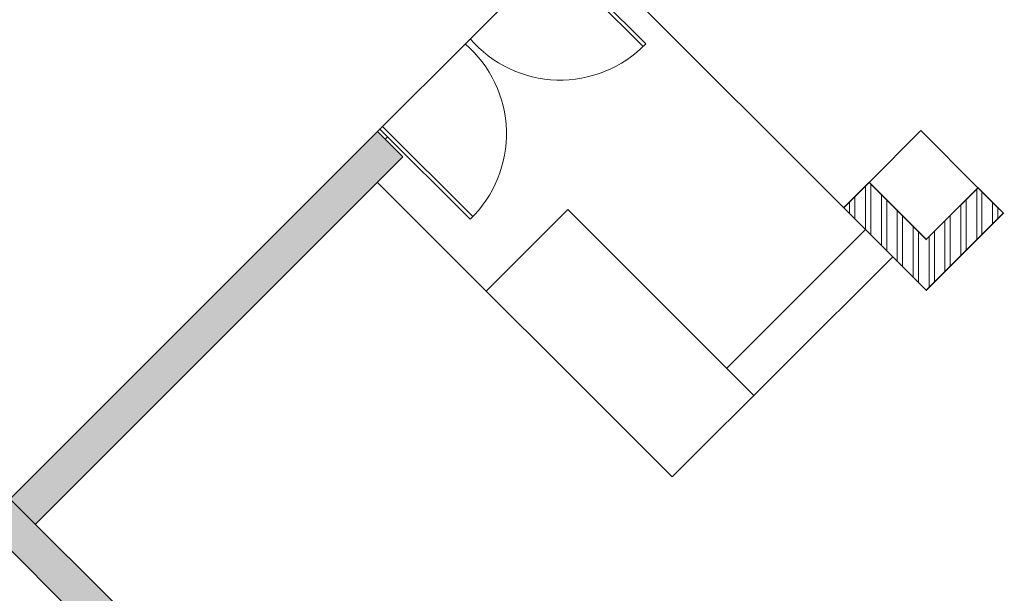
# Model space of a CAD drawing. Header units: millimetres. Extents: x 2985995 to 3127507, y -509231 to -458405.
# Tile 86 of 100: x 3073238 to 3080912, y -489270 to -484796. Entities that reach past the tile are written whole.
import ezdxf

# ---------------------------------------------------------------- set-up
doc = ezdxf.new("R2010")
doc.units = ezdxf.units.MM
doc.header["$LTSCALE"] = 1000
doc.header["$MEASUREMENT"] = 0
doc.layers.get('0').update_dxf_attribs({"linetype": 'CONTINUOUS'})
for name, color, linetype, lineweight in [('A-Door', 14, 'CONTINUOUS', 15), ('A-Staircase', 3, 'CONTINUOUS', 9), ('A-Wall Hatch', 252, 'CONTINUOUS', 5), ('I-Panel Section', 72, 'CONTINUOUS', 25), ('WALL', 1, 'CONTINUOUS', 5)]:
    doc.layers.add(name, color=color, linetype=linetype, lineweight=lineweight)
doc.layers.add('A-Wall Full', color=201, linetype='CONTINUOUS')

# ---------------------------------------------------------------- blocks, each defined once
blk = doc.blocks.new('DOOR-900')
for p, q in [((25, 0), (25, 900)), ((50.6, 0), (50.6, 899.5)), ((25, 76.8), (0, 76.8)), ((25, 0), (25, 76.8)), ((0, 0), (900, 0))]:
    blk.add_line(p, q)
blk.add_arc((38.4, 61.3), 838.9, 355.81244, 90.9144)

msp = doc.modelspace()

# ---------------------------------------------------------------- hatches: boundary and pattern name
at = {"layer": 'A-Wall Hatch'}
h = msp.add_hatch(color=256, dxfattribs=at)
h.dxf.hatch_style = 1
h.paths.add_polyline_path([(3075435.82299, -493578.16586), (3075435.82299, -493878.16588), (3072406.97196, -493878.16588), (3075271.74565, -491758.59346), (3074032.35016, -490519.19797), (3074392.97462, -490158.57352), (3072964.61892, -488730.21782), (3076026.39129, -485668.44546), (3076224.38119, -485866.43535), (3073360.59872, -488730.21782), (3074788.95442, -490158.57352), (3074428.32996, -490519.19797), (3075658.69575, -491749.56376), (3075291.0003, -492117.25924), (3073283.21037, -493578.16587)])
h = msp.add_hatch(dxfattribs=at)
h.set_pattern_fill('ANSI32', color=256, scale=13, angle=-45)
h.set_pattern_definition([(90, (2929630.73, -313719.6), (-123.825, -3e-12), []), (90, (2929672.01, -313678.32), (-123.825, -3e-12), [])])
h.paths.add_polyline_path([(3079858.91004, -486064.42525), (3079660.92014, -486262.41515), (3080304.38731, -486905.88232), (3080905.42808, -486304.84156), (3080707.43818, -486106.85166), (3080304.38731, -486509.90253)])

# ---------------------------------------------------------------- linework, layer by layer
at = {"layer": 'A-Staircase'}
for p, q in [((3077801.22931, -484402.72432, 0), (3079660.92014, -486262.41515, 0)), ((3076026.39129, -486064.42525, 0), (3078324.48833, -488362.52229, 0)), ((3077511.31553, -486276.55729, 0), (3076874.91942, -486912.95339, 0)), ((3077511.31553, -486276.55729, 0), (3078960.88443, -487726.12619, 0)), ((3079830.62577, -486432.12078, 0), (3078748.75239, -487513.99415, 0)), ((3080042.7578, -486644.25281, 0), (3078324.48833, -488362.52229, 0))]:
    msp.add_line(p, q, dxfattribs=at)
at = {"layer": 'A-Wall Full'}
for p, q in [((3076026.39129, -485668.44546, 0), (3072964.61892, -488730.21782, 0)), ((3076224.38119, -485866.43535, 0), (3076026.39129, -485668.44546, 0)), ((3076224.38119, -485866.43535, 0), (3073360.59872, -488730.21782, 0)), ((3079858.91004, -486064.42525, 0), (3079660.92014, -486262.41515, 0)), ((3079858.91004, -486064.42525, 0), (3080304.38731, -486509.90253, 0)), ((3080304.38731, -486509.90253, 0), (3080707.43818, -486106.85166, 0)), ((3080905.42808, -486304.84156, 0), (3080707.43818, -486106.85166, 0)), ((3079660.92014, -486262.41515, 0), (3080304.38731, -486905.88232, 0)), ((3080304.38731, -486905.88232, 0), (3080905.42808, -486304.84156, 0)), ((3074788.95442, -490158.57352, 0), (3073162.60882, -488532.22792, 0)), ((3074392.97462, -490158.57352, 0), (3072964.61892, -488730.21782, 0))]:
    msp.add_line(p, q, dxfattribs=at)
at = {"layer": 'I-Panel Section'}
for p, q in [((3080261.96091, -485661.37439, 0), (3079858.91004, -486064.42525, 0)), ((3080707.43818, -486106.85166, 0), (3080261.96091, -485661.37439, 0))]:
    msp.add_line(p, q, dxfattribs=at)
at = {"layer": 'WALL', "const_width": 10, "elevation": 0}
msp.add_lwpolyline([(3079858.91004, -486064.42525), (3080304.38731, -486509.90253), (3080707.43818, -486106.85166), (3080905.42808, -486304.84156), (3080304.38731, -486905.88232), (3079660.92014, -486262.41515), (3079858.91004, -486064.42525)], dxfattribs=at)

# ---------------------------------------------------------------- block references
at = {"layer": 'A-Door', "yscale": 1.105555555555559, "zscale": 1.105555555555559, "rotation": 224.9999999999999}
for p, xscale in [((3077433.53378, -484261.30296, 0), 1.105555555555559), ((3076026.39129, -485668.44546, 0), -1.105555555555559)]:
    msp.add_blockref('DOOR-900', p, dxfattribs=dict(at, xscale=xscale))

doc.saveas('drawing.dxf')
